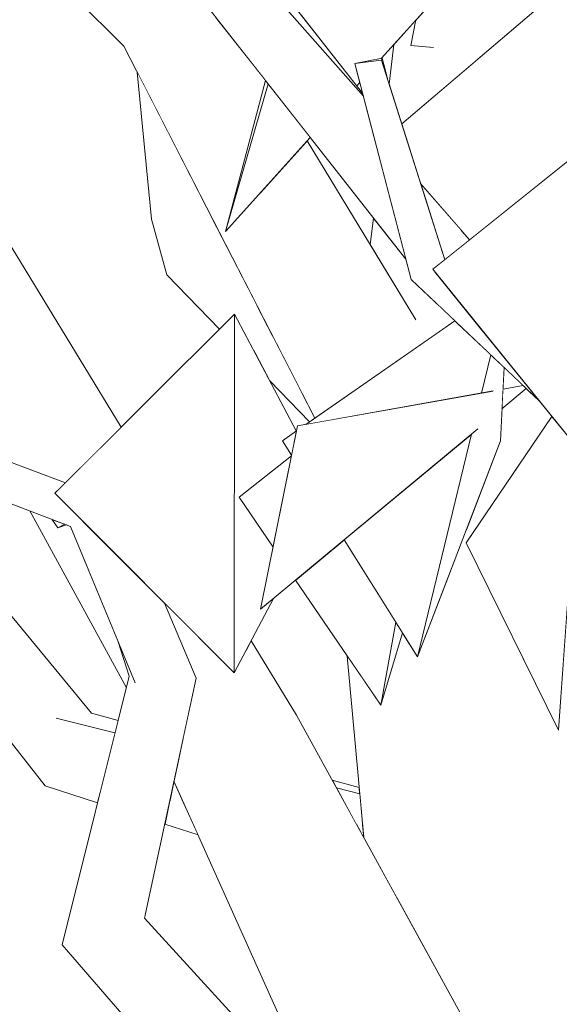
# Model space of a CAD drawing. Extents: x -289599 to -184549, y 66678 to 295474.
# Tile 255 of 256: x -263879 to -263803, y 71575 to 71714. Entities that reach past the tile are written whole.
import ezdxf

# ---------------------------------------------------------------- set-up
doc = ezdxf.new("R2010")
doc.units = 0
doc.header["$MEASUREMENT"] = 0
doc.linetypes.add('Wipeout_Contour', pattern=[1000, 0, -1000])
doc.layers.add('arch drzewa', color=8, linetype='Continuous')
doc.layers.add('arch drzewa_Nr_Pióra__4', color=8, linetype='Continuous', lineweight=9)

msp = doc.modelspace()

# ---------------------------------------------------------------- wipeouts: each hides what was drawn before it
at = {"color": 254, "linetype": 'Wipeout_Contour', "lineweight": 0, "ltscale": 1923922.706286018}
msp.add_wipeout([(-263843.79, 71719.12), (-263845.04, 71719.53), (-263830.36, 71702.89), (-263830.47, 71703.3), (-263842.33, 71718.42), (-263842.62, 71718.05)], dxfattribs=at).dxf.layer = 'arch drzewa'
at = {"color": 254, "linetype": 'Wipeout_Contour', "lineweight": 0, "ltscale": 1282500.579222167}
msp.add_wipeout([(-263816.62, 71684.07), (-263819.34, 71681.25), (-263818.92, 71679.92), (-263815.44, 71682.72)], dxfattribs=at).dxf.layer = 'arch drzewa'
at = {"color": 254, "linetype": 'Wipeout_Contour', "lineweight": 0, "ltscale": 961874.820759}
msp.add_wipeout([(-263820.34, 71678.23), (-263823.64, 71677.15), (-263813.39, 71669.65)], dxfattribs=at).dxf.layer = 'arch drzewa'
at = {"color": 254, "linetype": 'Wipeout_Contour', "lineweight": 0, "ltscale": 961964.482471}
msp.add_wipeout([(-263848.52, 71621.87), (-263873.68, 71647.1), (-263848.46, 71672.28)], dxfattribs=at).dxf.layer = 'arch drzewa'
at = {"color": 254, "linetype": 'Wipeout_Contour', "lineweight": 0, "ltscale": 961858.415226}
msp.add_wipeout([(-263825.8, 71628.99), (-263827.91, 71617.33), (-263824.87, 71627.51)], dxfattribs=at).dxf.layer = 'arch drzewa'

# ---------------------------------------------------------------- next in the draw order: wipeouts: each hides what was drawn before it
at = {"color": 254, "linetype": 'Wipeout_Contour', "lineweight": 0, "ltscale": 1282610.154263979}
msp.add_wipeout([(-263851.88, 71715), (-263828.68, 71696.46), (-263830.36, 71702.89), (-263845.04, 71719.53)], dxfattribs=at).dxf.layer = 'arch drzewa'
at = {"color": 254, "linetype": 'Wipeout_Contour', "lineweight": 0, "ltscale": 961883.388143}
msp.add_wipeout([(-263822.32, 71690.65), (-263819.34, 71681.25), (-263816.62, 71684.07)], dxfattribs=at).dxf.layer = 'arch drzewa'
at = {"color": 254, "linetype": 'Wipeout_Contour', "lineweight": 0, "ltscale": 961856.25428}
msp.add_wipeout([(-263823.64, 71677.15), (-263805.64, 71660.08), (-263813.39, 71669.65)], dxfattribs=at).dxf.layer = 'arch drzewa'
at = {"color": 254, "linetype": 'Wipeout_Contour', "lineweight": 0, "ltscale": 3206417.172304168}
msp.add_wipeout([(-263848.52, 71621.87), (-263842.98, 71632.32), (-263844.79, 71630.82), (-263843.04, 71639.54), (-263847.82, 71646.55), (-263840.47, 71652.35), (-263840.45, 71652.44), (-263841.74, 71654.49), (-263839.78, 71655.86), (-263848.46, 71672.28)], dxfattribs=at).dxf.layer = 'arch drzewa'
at = {"color": 254, "linetype": 'Wipeout_Contour', "lineweight": 0, "ltscale": 1282733.386731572}
msp.add_wipeout([(-263895.62, 71657.41), (-263900.05, 71653.36), (-263873.29, 71647.49), (-263872.22, 71648.56)], dxfattribs=at).dxf.layer = 'arch drzewa'

# ---------------------------------------------------------------- next in the draw order: wipeouts: each hides what was drawn before it
at = {"color": 254, "linetype": 'Wipeout_Contour', "lineweight": 0, "ltscale": 961937.721528}
msp.add_wipeout([(-263851.88, 71715), (-263824.38, 71679.99), (-263828.68, 71696.46)], dxfattribs=at).dxf.layer = 'arch drzewa'
at = {"color": 254, "linetype": 'Wipeout_Contour', "lineweight": 0, "ltscale": 1282495.17833473}
msp.add_wipeout([(-263817.51, 71671.33), (-263838.45, 71656.78), (-263813.76, 71661.19), (-263812.46, 71666.54)], dxfattribs=at).dxf.layer = 'arch drzewa'
at = {"color": 254, "linetype": 'Wipeout_Contour', "lineweight": 0, "ltscale": 961925.34512}
msp.add_wipeout([(-263847.82, 71646.55), (-263843.04, 71639.54), (-263840.47, 71652.35)], dxfattribs=at).dxf.layer = 'arch drzewa'

# ---------------------------------------------------------------- next in the draw order: wipeouts: each hides what was drawn before it
at = {"color": 254, "linetype": 'Wipeout_Contour', "lineweight": 0, "ltscale": 961922.815595}
msp.add_wipeout([(-263827.74, 71708.25), (-263827.81, 71707.96), (-263826.99, 71705.38)], dxfattribs=at).dxf.layer = 'arch drzewa'
at = {"color": 254, "linetype": 'Wipeout_Contour', "lineweight": 0, "ltscale": 961970.109195}
msp.add_wipeout([(-263849.72, 71683.87), (-263843.75, 71704.65), (-263844.11, 71705.11)], dxfattribs=at).dxf.layer = 'arch drzewa'
at = {"color": 254, "linetype": 'Wipeout_Contour', "lineweight": 0, "ltscale": 961922.292111}
msp.add_wipeout([(-263841.74, 71654.49), (-263840.45, 71652.44), (-263839.76, 71655.87)], dxfattribs=at).dxf.layer = 'arch drzewa'
at = {"color": 254, "linetype": 'Wipeout_Contour', "lineweight": 0, "ltscale": 1282504.837257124}
msp.add_wipeout([(-263833.04, 71640.58), (-263839.88, 71634.9), (-263827.91, 71617.33), (-263825.8, 71628.99)], dxfattribs=at).dxf.layer = 'arch drzewa'

# ---------------------------------------------------------------- next in the draw order: wipeouts: each hides what was drawn before it
at = {"color": 254, "linetype": 'Wipeout_Contour', "lineweight": 0, "ltscale": 1282538.880955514}
msp.add_wipeout([(-263827.81, 71707.96), (-263831.56, 71707.49), (-263819.03, 71679.83), (-263818.92, 71679.92)], dxfattribs=at).dxf.layer = 'arch drzewa'
at = {"color": 254, "linetype": 'Wipeout_Contour', "lineweight": 0, "ltscale": 961862.248624}
msp.add_wipeout([(-263833.04, 71640.58), (-263822.76, 71624.13), (-263815.16, 71655.43)], dxfattribs=at).dxf.layer = 'arch drzewa'

# ---------------------------------------------------------------- next in the draw order: wipeouts: each hides what was drawn before it
at = {"color": 254, "linetype": 'Wipeout_Contour', "lineweight": 0, "ltscale": 1603155.752459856}
msp.add_wipeout([(-263831.56, 71707.49), (-263823.64, 71677.15), (-263820.34, 71678.23), (-263820.61, 71678.57), (-263819.03, 71679.83)], dxfattribs=at).dxf.layer = 'arch drzewa'
at = {"color": 254, "linetype": 'Wipeout_Contour', "lineweight": 0, "ltscale": 2564923.940813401}
msp.add_wipeout([(-263815.16, 71655.43), (-263822.76, 71624.13), (-263811.11, 71654.49), (-263810.6, 71664.78), (-263812.46, 71666.54), (-263813.76, 71661.19), (-263812.14, 71661.47), (-263814.29, 71656.14)], dxfattribs=at).dxf.layer = 'arch drzewa'

# ---------------------------------------------------------------- next in the draw order: wipeouts: each hides what was drawn before it
at = {"color": 254, "linetype": 'Wipeout_Contour', "lineweight": 0, "ltscale": 961928.572078}
msp.add_wipeout([(-263831.56, 71707.49), (-263827.81, 71707.96), (-263827.74, 71708.25)], dxfattribs=at).dxf.layer = 'arch drzewa'
at = {"color": 254, "linetype": 'Wipeout_Contour', "lineweight": 0, "ltscale": 1282448.044729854}
msp.add_wipeout([(-263810.89, 71658.97), (-263807.47, 71661.81), (-263807.91, 71662.23), (-263810.75, 71661.72)], dxfattribs=at).dxf.layer = 'arch drzewa'
at = {"color": 254, "linetype": 'Wipeout_Contour', "lineweight": 0, "ltscale": 1282509.942757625}
msp.add_wipeout([(-263844.79, 71630.82), (-263814.29, 71656.14), (-263812.14, 71661.47), (-263839.62, 71656.57)], dxfattribs=at).dxf.layer = 'arch drzewa'

# ---------------------------------------------------------------- next in the draw order: linework, layer by layer
at = {"layer": 'arch drzewa_Nr_Pióra__4', "linetype": 'Continuous'}
for p, q in [((-263841.74, 71654.49), (-263839.76, 71655.87)), ((-263840.45, 71652.44), (-263841.74, 71654.49)), ((-263847.82, 71646.55), (-263840.47, 71652.35)), ((-263843.04, 71639.54), (-263847.82, 71646.55))]:
    msp.add_line(p, q, dxfattribs=at)

# ---------------------------------------------------------------- next in the draw order: wipeouts: each hides what was drawn before it
at = {"color": 254, "linetype": 'Wipeout_Contour', "lineweight": 0, "ltscale": 1923858.75025459}
msp.add_wipeout([(-263813.09, 71724.59), (-263839.06, 71714.25), (-263831.29, 71704.35), (-263830.87, 71704.83), (-263831.56, 71707.49), (-263827.8, 71708.24)], dxfattribs=at).dxf.layer = 'arch drzewa'
at = {"color": 254, "linetype": 'Wipeout_Contour', "lineweight": 0, "ltscale": 961831.871201}
msp.add_wipeout([(-263797.34, 71649.83), (-263820.61, 71678.57), (-263793.74, 71700.1)], dxfattribs=at).dxf.layer = 'arch drzewa'

# ---------------------------------------------------------------- next in the draw order: wipeouts: each hides what was drawn before it
at = {"color": 254, "linetype": 'Wipeout_Contour', "lineweight": 0, "ltscale": 1603123.263510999}
msp.add_wipeout([(-263824.96, 71698.99), (-263822.32, 71690.65), (-263815.44, 71682.72), (-263802.7, 71692.93), (-263800.81, 71719.59)], dxfattribs=at).dxf.layer = 'arch drzewa'
at = {"color": 254, "linetype": 'Wipeout_Contour', "lineweight": 0, "ltscale": 961961.522677}
msp.add_wipeout([(-263849.72, 71683.87), (-263837.82, 71697.1), (-263843.75, 71704.65)], dxfattribs=at).dxf.layer = 'arch drzewa'
at = {"color": 254, "linetype": 'Wipeout_Contour', "lineweight": 0, "ltscale": 961871.758031}
msp.add_wipeout([(-263817.51, 71671.33), (-263819.9, 71673.6), (-263819.89, 71669.68)], dxfattribs=at).dxf.layer = 'arch drzewa'
at = {"color": 254, "linetype": 'Wipeout_Contour', "lineweight": 0, "ltscale": 1282415.315822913}
msp.add_wipeout([(-263815.93, 71640.16), (-263802.97, 71613.84), (-263800.12, 71653.26), (-263803.88, 71657.9)], dxfattribs=at).dxf.layer = 'arch drzewa'

# ---------------------------------------------------------------- next in the draw order: wipeouts: each hides what was drawn before it
at = {"color": 254, "linetype": 'Wipeout_Contour', "lineweight": 0, "ltscale": 1282516.416211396}
msp.add_wipeout([(-263811.55, 71741.49), (-263814.31, 71708.08), (-263806.76, 71714.52), (-263808.62, 71740.65)], dxfattribs=at).dxf.layer = 'arch drzewa'
at = {"color": 254, "linetype": 'Wipeout_Contour', "lineweight": 0, "ltscale": 961976.344801}
msp.add_wipeout([(-263851.48, 71685.53), (-263860.12, 71685.62), (-263845.27, 71673.45)], dxfattribs=at).dxf.layer = 'arch drzewa'
at = {"color": 254, "linetype": 'Wipeout_Contour', "lineweight": 0, "ltscale": 2885671.892833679}
msp.add_wipeout([(-263828.93, 71685.78), (-263829.38, 71682.01), (-263823.1, 71671.67), (-263825.58, 71667.97), (-263826.64, 71664.99), (-263819.89, 71669.68), (-263819.9, 71673.6), (-263823.64, 71677.15), (-263824.38, 71679.99)], dxfattribs=at).dxf.layer = 'arch drzewa'
at = {"color": 254, "linetype": 'Wipeout_Contour', "lineweight": 0, "ltscale": 3847206.776173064}
msp.add_wipeout([(-263815.93, 71641.92), (-263818.53, 71635.15), (-263804.94, 71565.46), (-263793.6, 71577.92), (-263800.29, 71631.94), (-263801.81, 71629.91), (-263802.97, 71613.84), (-263807.27, 71622.59), (-263811.18, 71617.36), (-263807.98, 71624.02), (-263815.93, 71640.16), (-263814.67, 71642.01)], dxfattribs=at).dxf.layer = 'arch drzewa'

# ---------------------------------------------------------------- next in the draw order: linework, layer by layer
at = {"layer": 'arch drzewa_Nr_Pióra__4', "linetype": 'Continuous'}
for p, q in [((-263815.44, 71682.72), (-263822.32, 71690.65)), ((-263800.12, 71653.26), (-263802.97, 71613.84))]:
    msp.add_line(p, q, dxfattribs=at)

# ---------------------------------------------------------------- next in the draw order: wipeouts: each hides what was drawn before it
at = {"color": 254, "linetype": 'Wipeout_Contour', "lineweight": 0, "ltscale": 2244430.155672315}
msp.add_wipeout([(-263817.79, 71719.36), (-263820.02, 71711.45), (-263820, 71703.23), (-263814.31, 71708.08), (-263811.55, 71741.49), (-263816.72, 71723.18), (-263813.09, 71724.59)], dxfattribs=at).dxf.layer = 'arch drzewa'
at = {"color": 254, "linetype": 'Wipeout_Contour', "lineweight": 0, "ltscale": 961964.193187}
msp.add_wipeout([(-263860.12, 71685.62), (-263843.03, 71669.09), (-263845.27, 71673.45)], dxfattribs=at).dxf.layer = 'arch drzewa'
at = {"color": 254, "linetype": 'Wipeout_Contour', "lineweight": 0, "ltscale": 2244276.115334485}
msp.add_wipeout([(-263815.93, 71641.92), (-263814.67, 71642.01), (-263803.88, 71657.9), (-263805.64, 71660.08), (-263807.47, 71661.81), (-263810.89, 71658.97), (-263811.11, 71654.49)], dxfattribs=at).dxf.layer = 'arch drzewa'
at = {"color": 254, "linetype": 'Wipeout_Contour', "lineweight": 0, "ltscale": 2244156.176214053}
msp.add_wipeout([(-263818.53, 71635.15), (-263818.95, 71634.05), (-263810.19, 71555.4), (-263807.05, 71561.88), (-263807.01, 71561.99), (-263805.76, 71564.56), (-263804.94, 71565.46)], dxfattribs=at).dxf.layer = 'arch drzewa'

# ---------------------------------------------------------------- next in the draw order: linework, layer by layer
at = {"layer": 'arch drzewa_Nr_Pióra__4', "linetype": 'Continuous'}
for p, q in [((-263812.46, 71666.54), (-263813.76, 71661.19)), ((-263815.93, 71640.16), (-263803.88, 71657.9))]:
    msp.add_line(p, q, dxfattribs=at)

# ---------------------------------------------------------------- next in the draw order: wipeouts: each hides what was drawn before it
at = {"color": 254, "linetype": 'Wipeout_Contour', "lineweight": 0, "ltscale": 2565095.885391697}
msp.add_wipeout([(-263826.07, 71710.16), (-263826.73, 71704.56), (-263824.96, 71698.99), (-263820, 71703.23), (-263820.02, 71711.45), (-263820.61, 71709.74), (-263823.71, 71710.01), (-263822.97, 71713.61)], dxfattribs=at).dxf.layer = 'arch drzewa'
at = {"color": 254, "linetype": 'Wipeout_Contour', "lineweight": 0, "ltscale": 2244573.96073301}
msp.add_wipeout([(-263860.12, 71685.62), (-263857.95, 71677.8), (-263849.88, 71670.86), (-263848.46, 71672.28), (-263845.91, 71667.44), (-263839.22, 71661.69), (-263843.03, 71669.09)], dxfattribs=at).dxf.layer = 'arch drzewa'
at = {"color": 254, "linetype": 'Wipeout_Contour', "lineweight": 0, "ltscale": 961838.184321}
msp.add_wipeout([(-263810.6, 71664.78), (-263810.75, 71661.72), (-263807.91, 71662.23)], dxfattribs=at).dxf.layer = 'arch drzewa'
at = {"color": 254, "linetype": 'Wipeout_Contour', "lineweight": 0, "ltscale": 3526655.738485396}
msp.add_wipeout([(-263830.87, 71621.68), (-263825.59, 71590.18), (-263812.01, 71565.49), (-263814.92, 71560.35), (-263818.46, 71547.64), (-263817.3, 71540.71), (-263810.19, 71555.4), (-263818.95, 71634.05), (-263822.76, 71624.13), (-263824.87, 71627.51), (-263827.91, 71617.33)], dxfattribs=at).dxf.layer = 'arch drzewa'

# ---------------------------------------------------------------- next in the draw order: linework, layer by layer
at = {"layer": 'arch drzewa_Nr_Pióra__4', "linetype": 'Continuous'}
for p, q in [((-263820.61, 71678.57), (-263793.74, 71700.1)), ((-263797.34, 71649.83), (-263820.61, 71678.57)), ((-263811.11, 71654.49), (-263810.6, 71664.78)), ((-263807.47, 71661.81), (-263810.89, 71658.97)), ((-263810.75, 71661.72), (-263807.91, 71662.23)), ((-263815.16, 71655.43), (-263822.76, 71624.13))]:
    msp.add_line(p, q, dxfattribs=at)

# ---------------------------------------------------------------- next in the draw order: wipeouts: each hides what was drawn before it
at = {"color": 254, "linetype": 'Wipeout_Contour', "lineweight": 0, "ltscale": 1603180.278372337}
msp.add_wipeout([(-263823.71, 71710.01), (-263820.61, 71709.74), (-263820.02, 71711.45), (-263817.79, 71719.36), (-263822.97, 71713.61)], dxfattribs=at).dxf.layer = 'arch drzewa'
at = {"color": 254, "linetype": 'Wipeout_Contour', "lineweight": 0, "ltscale": 962000.166698}
msp.add_wipeout([(-263862.13, 71706.26), (-263860.12, 71685.62), (-263851.48, 71685.53)], dxfattribs=at).dxf.layer = 'arch drzewa'
at = {"color": 254, "linetype": 'Wipeout_Contour', "lineweight": 0, "ltscale": 961971.562628}
msp.add_wipeout([(-263857.95, 71677.8), (-263850.56, 71670.18), (-263849.88, 71670.86)], dxfattribs=at).dxf.layer = 'arch drzewa'
at = {"color": 254, "linetype": 'Wipeout_Contour', "lineweight": 0, "ltscale": 1603213.072745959}
msp.add_wipeout([(-263839.22, 71661.69), (-263845.91, 71667.44), (-263843.51, 71662.91), (-263837.92, 71657.15), (-263837.16, 71657.68)], dxfattribs=at).dxf.layer = 'arch drzewa'
at = {"color": 254, "linetype": 'Wipeout_Contour', "lineweight": 0, "ltscale": 1282475.625317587}
msp.add_wipeout([(-263830.87, 71621.68), (-263832.62, 71624.24), (-263830.31, 71598.76), (-263825.59, 71590.18)], dxfattribs=at).dxf.layer = 'arch drzewa'
at = {"color": 254, "linetype": 'Wipeout_Contour', "lineweight": 0, "ltscale": 961805.490828}
msp.add_wipeout([(-263811.18, 71617.36), (-263807.27, 71622.59), (-263807.94, 71623.93)], dxfattribs=at).dxf.layer = 'arch drzewa'
at = {"color": 254, "linetype": 'Wipeout_Contour', "lineweight": 0, "ltscale": 1282473.861692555}
msp.add_wipeout([(-263868.9, 71580.42), (-263818.44, 71536.28), (-263817.31, 71539.58), (-263861.08, 71587.39)], dxfattribs=at).dxf.layer = 'arch drzewa'

# ---------------------------------------------------------------- next in the draw order: linework, layer by layer
at = {"layer": 'arch drzewa_Nr_Pióra__4', "linetype": 'Continuous'}
for p, q in [((-263823.71, 71710.01), (-263822.97, 71713.61)), ((-263820.49, 71709.73), (-263823.71, 71710.01)), ((-263822.76, 71624.13), (-263833.04, 71640.58)), ((-263825.8, 71628.99), (-263827.91, 71617.33)), ((-263827.91, 71617.33), (-263824.87, 71627.51))]:
    msp.add_line(p, q, dxfattribs=at)

# ---------------------------------------------------------------- next in the draw order: wipeouts: each hides what was drawn before it
at = {"color": 254, "linetype": 'Wipeout_Contour', "lineweight": 0, "ltscale": 961806.725246}
msp.add_wipeout([(-263807.98, 71624.02), (-263811.18, 71617.36), (-263807.94, 71623.93)], dxfattribs=at).dxf.layer = 'arch drzewa'
at = {"color": 254, "linetype": 'Wipeout_Contour', "lineweight": 0, "ltscale": 961942.579624}
msp.add_wipeout([(-263853.86, 71621.13), (-263862.43, 71620.45), (-263861.08, 71587.39)], dxfattribs=at).dxf.layer = 'arch drzewa'
at = {"color": 254, "linetype": 'Wipeout_Contour', "lineweight": 0, "ltscale": 1282484.160734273}
msp.add_wipeout([(-263834.74, 71606.81), (-263834.14, 71605.72), (-263830.87, 71604.9), (-263830.94, 71605.75)], dxfattribs=at).dxf.layer = 'arch drzewa'
at = {"color": 254, "linetype": 'Wipeout_Contour', "lineweight": 0, "ltscale": 3205893.700327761}
msp.add_wipeout([(-263868.9, 71580.42), (-263807.19, 71514.13), (-263805.74, 71514.72), (-263809.33, 71528.31), (-263810.37, 71529.22), (-263811.54, 71525.77), (-263814.91, 71525.92), (-263819.79, 71532.22), (-263819.22, 71533.54), (-263818.44, 71536.28)], dxfattribs=at).dxf.layer = 'arch drzewa'

# ---------------------------------------------------------------- next in the draw order: linework, layer by layer
at = {"layer": 'arch drzewa_Nr_Pióra__4', "linetype": 'Continuous'}
msp.add_line((-263822.76, 71624.13), (-263811.11, 71654.49), dxfattribs=at)

# ---------------------------------------------------------------- next in the draw order: wipeouts: each hides what was drawn before it
at = {"color": 254, "linetype": 'Wipeout_Contour', "lineweight": 0, "ltscale": 961931.786298}
msp.add_wipeout([(-263856.96, 71606.65), (-263857.56, 71603.83), (-263855.58, 71603.59)], dxfattribs=at).dxf.layer = 'arch drzewa'
at = {"color": 254, "linetype": 'Wipeout_Contour', "lineweight": 0, "ltscale": 1282478.073438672}
msp.add_wipeout([(-263834.14, 71605.72), (-263831.33, 71600.61), (-263830.47, 71600.5), (-263830.87, 71604.9)], dxfattribs=at).dxf.layer = 'arch drzewa'
at = {"color": 254, "linetype": 'Wipeout_Contour', "lineweight": 0, "ltscale": 961877.59777}
msp.add_wipeout([(-263868.9, 71580.42), (-263872.69, 71583.65), (-263807.19, 71514.13)], dxfattribs=at).dxf.layer = 'arch drzewa'

# ---------------------------------------------------------------- next in the draw order: wipeouts: each hides what was drawn before it
at = {"color": 254, "linetype": 'Wipeout_Contour', "lineweight": 0, "ltscale": 961947.569897}
msp.add_wipeout([(-263868.9, 71580.42), (-263861.08, 71587.39), (-263862.43, 71620.45)], dxfattribs=at).dxf.layer = 'arch drzewa'
at = {"color": 254, "linetype": 'Wipeout_Contour', "lineweight": 0, "ltscale": 2564596.305321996}
msp.add_wipeout([(-263769.46, 71605.24), (-263807.01, 71561.99), (-263799.54, 71561.19), (-263793.37, 71570.23), (-263794.52, 71570.53), (-263795.5, 71571.42), (-263794.24, 71573.07), (-263791.83, 71572.48)], dxfattribs=at).dxf.layer = 'arch drzewa'
at = {"color": 254, "linetype": 'Wipeout_Contour', "lineweight": 0, "ltscale": 1282571.24624522}
msp.add_wipeout([(-263858.25, 71600.6), (-263853.57, 71599.1), (-263855.58, 71603.59), (-263857.56, 71603.83)], dxfattribs=at).dxf.layer = 'arch drzewa'
at = {"color": 254, "linetype": 'Wipeout_Contour', "lineweight": 0, "ltscale": 961853.440472}
msp.add_wipeout([(-263831.33, 71600.61), (-263830.31, 71598.76), (-263830.47, 71600.5)], dxfattribs=at).dxf.layer = 'arch drzewa'

# ---------------------------------------------------------------- next in the draw order: wipeouts: each hides what was drawn before it
at = {"color": 254, "linetype": 'Wipeout_Contour', "lineweight": 0, "ltscale": 961958.318255}
msp.add_wipeout([(-263868.9, 71580.42), (-263862.43, 71620.45), (-263863.26, 71621.43)], dxfattribs=at).dxf.layer = 'arch drzewa'
at = {"color": 254, "linetype": 'Wipeout_Contour', "lineweight": 0, "ltscale": 1923748.259759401}
msp.add_wipeout([(-263856.45, 71609.03), (-263856.53, 71608.64), (-263814.92, 71560.35), (-263812.01, 71565.49), (-263839.76, 71615.93), (-263855.68, 71612.6)], dxfattribs=at).dxf.layer = 'arch drzewa'
at = {"color": 254, "linetype": 'Wipeout_Contour', "lineweight": 0, "ltscale": 961739.266989}
msp.add_wipeout([(-263807.01, 71561.99), (-263784.18, 71588.28), (-263805.76, 71564.56)], dxfattribs=at).dxf.layer = 'arch drzewa'

# ---------------------------------------------------------------- next in the draw order: linework, layer by layer
at = {"layer": 'arch drzewa_Nr_Pióra__4', "linetype": 'Continuous'}
msp.add_line((-263802.97, 71613.84), (-263815.93, 71640.16), dxfattribs=at)

# ---------------------------------------------------------------- next in the draw order: wipeouts: each hides what was drawn before it
at = {"color": 254, "linetype": 'Wipeout_Contour', "lineweight": 0, "ltscale": 961908.677589}
msp.add_wipeout([(-263846.12, 71626.39), (-263846.79, 71625.13), (-263839.76, 71615.93)], dxfattribs=at).dxf.layer = 'arch drzewa'
at = {"color": 254, "linetype": 'Wipeout_Contour', "lineweight": 0, "ltscale": 961958.513841}
msp.add_wipeout([(-263872.69, 71583.65), (-263868.9, 71580.42), (-263863.26, 71621.43)], dxfattribs=at).dxf.layer = 'arch drzewa'
at = {"color": 254, "linetype": 'Wipeout_Contour', "lineweight": 0, "ltscale": 1923681.912201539}
msp.add_wipeout([(-263856.53, 71608.64), (-263856.96, 71606.65), (-263836.06, 71560.06), (-263820.4, 71542.95), (-263818.46, 71547.64), (-263814.92, 71560.35)], dxfattribs=at).dxf.layer = 'arch drzewa'

# ---------------------------------------------------------------- next in the draw order: linework, layer by layer
at = {"layer": 'arch drzewa_Nr_Pióra__4', "linetype": 'Continuous'}
for p, q in [((-263830.31, 71598.76), (-263832.62, 71624.24)), ((-263836.06, 71560.06), (-263856.96, 71606.65)), ((-263830.94, 71605.75), (-263834.74, 71606.81)), ((-263830.87, 71604.9), (-263834.14, 71605.72)), ((-263853.57, 71599.1), (-263858.25, 71600.6)), ((-263817.3, 71539.57), (-263861.08, 71587.39)), ((-263818.82, 71521.55), (-263872.69, 71583.65))]:
    msp.add_line(p, q, dxfattribs=at)

# ---------------------------------------------------------------- next in the draw order: wipeouts: each hides what was drawn before it
at = {"color": 254, "linetype": 'Wipeout_Contour', "lineweight": 0, "ltscale": 1282631.318921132}
msp.add_wipeout([(-263871.48, 71642.45), (-263853.86, 71621.13), (-263858.28, 71631.66), (-263869.74, 71643.16)], dxfattribs=at).dxf.layer = 'arch drzewa'
at = {"color": 254, "linetype": 'Wipeout_Contour', "lineweight": 0, "ltscale": 1282630.911411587}
msp.add_wipeout([(-263873.53, 71615.51), (-263865.25, 71613.45), (-263864.82, 71615.18), (-263868.54, 71616.22)], dxfattribs=at).dxf.layer = 'arch drzewa'

# ---------------------------------------------------------------- next in the draw order: wipeouts: each hides what was drawn before it
at = {"color": 254, "linetype": 'Wipeout_Contour', "lineweight": 0, "ltscale": 961966.349005}
msp.add_wipeout([(-263871.48, 71642.45), (-263862.43, 71620.45), (-263853.86, 71621.13)], dxfattribs=at).dxf.layer = 'arch drzewa'
at = {"color": 254, "linetype": 'Wipeout_Contour', "lineweight": 0, "ltscale": 1282633.993456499}
msp.add_wipeout([(-263875.08, 71605.98), (-263867.36, 71605.03), (-263865.25, 71613.45), (-263873.53, 71615.51)], dxfattribs=at).dxf.layer = 'arch drzewa'

# ---------------------------------------------------------------- next in the draw order: wipeouts: each hides what was drawn before it
at = {"color": 254, "linetype": 'Wipeout_Contour', "lineweight": 0, "ltscale": 1603374.494458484}
msp.add_wipeout([(-263900.05, 71653.36), (-263871.48, 71642.45), (-263869.74, 71643.16), (-263873.68, 71647.1), (-263873.29, 71647.49)], dxfattribs=at).dxf.layer = 'arch drzewa'
at = {"color": 254, "linetype": 'Wipeout_Contour', "lineweight": 0, "ltscale": 962033.103003}
msp.add_wipeout([(-263868.54, 71616.22), (-263889.29, 71641.31), (-263895.3, 71640.5)], dxfattribs=at).dxf.layer = 'arch drzewa'
at = {"color": 254, "linetype": 'Wipeout_Contour', "lineweight": 0, "ltscale": 1923852.189167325}
msp.add_wipeout([(-263858.28, 71631.66), (-263853.86, 71621.13), (-263855.68, 71612.6), (-263839.76, 71615.93), (-263846.79, 71625.13), (-263848.52, 71621.87)], dxfattribs=at).dxf.layer = 'arch drzewa'
at = {"color": 254, "linetype": 'Wipeout_Contour', "lineweight": 0, "ltscale": 961965.235201}
msp.add_wipeout([(-263862.43, 71620.45), (-263864.81, 71626.23), (-263863.26, 71621.43)], dxfattribs=at).dxf.layer = 'arch drzewa'
at = {"color": 254, "linetype": 'Wipeout_Contour', "lineweight": 0, "ltscale": 961971.48697}
msp.add_wipeout([(-263875.08, 71605.98), (-263867.71, 71603.62), (-263867.36, 71605.03)], dxfattribs=at).dxf.layer = 'arch drzewa'

# ---------------------------------------------------------------- next in the draw order: linework, layer by layer
at = {"layer": 'arch drzewa_Nr_Pióra__4', "linetype": 'Continuous'}
for p, q in [((-263844.79, 71630.82), (-263839.62, 71656.57)), ((-263814.26, 71656.17), (-263844.79, 71630.82)), ((-263827.91, 71617.33), (-263839.88, 71634.9)), ((-263853.86, 71621.13), (-263858.28, 71631.66)), ((-263848.52, 71621.87), (-263842.98, 71632.32)), ((-263839.76, 71615.93), (-263846.12, 71626.39)), ((-263861.08, 71587.39), (-263853.86, 71621.13)), ((-263811.91, 71565.3), (-263839.76, 71615.93))]:
    msp.add_line(p, q, dxfattribs=at)

# ---------------------------------------------------------------- next in the draw order: wipeouts: each hides what was drawn before it
at = {"color": 254, "linetype": 'Wipeout_Contour', "lineweight": 0, "ltscale": 2244935.03808953}
msp.add_wipeout([(-263906.84, 71716.74), (-263916.24, 71716.01), (-263867.95, 71652.82), (-263864.39, 71656.38), (-263901.4, 71717.16), (-263906.32, 71716.78), (-263906.6, 71716.52)], dxfattribs=at).dxf.layer = 'arch drzewa'
at = {"color": 254, "linetype": 'Wipeout_Contour', "lineweight": 0, "ltscale": 962009.559493}
msp.add_wipeout([(-263872.02, 71648.76), (-263872.37, 71648.61), (-263872.22, 71648.56)], dxfattribs=at).dxf.layer = 'arch drzewa'
at = {"color": 254, "linetype": 'Wipeout_Contour', "lineweight": 0, "ltscale": 962008.295289}
msp.add_wipeout([(-263874.12, 71643.46), (-263873.27, 71642.26), (-263872.28, 71642.76)], dxfattribs=at).dxf.layer = 'arch drzewa'
at = {"color": 254, "linetype": 'Wipeout_Contour', "lineweight": 0, "ltscale": 962011.803551}
msp.add_wipeout([(-263895.3, 71640.5), (-263873.53, 71615.51), (-263868.54, 71616.22)], dxfattribs=at).dxf.layer = 'arch drzewa'

# ---------------------------------------------------------------- next in the draw order: linework, layer by layer
at = {"layer": 'arch drzewa_Nr_Pióra__4', "linetype": 'Continuous'}
msp.add_line((-263864.82, 71615.18), (-263868.54, 71616.22), dxfattribs=at)

# ---------------------------------------------------------------- next in the draw order: wipeouts: each hides what was drawn before it
at = {"color": 254, "linetype": 'Wipeout_Contour', "lineweight": 0, "ltscale": 1603415.930266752}
msp.add_wipeout([(-263867.95, 71652.82), (-263916.24, 71716.01), (-263881.22, 71651.96), (-263872.37, 71648.61), (-263872.02, 71648.76)], dxfattribs=at).dxf.layer = 'arch drzewa'
at = {"color": 254, "linetype": 'Wipeout_Contour', "lineweight": 0, "ltscale": 1282656.528455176}
msp.add_wipeout([(-263851.05, 71713.94), (-263864.02, 71709.93), (-263847.58, 71691.98), (-263844.11, 71705.11)], dxfattribs=at).dxf.layer = 'arch drzewa'
at = {"color": 254, "linetype": 'Wipeout_Contour', "lineweight": 0, "ltscale": 962006.551}
msp.add_wipeout([(-263873.27, 71642.26), (-263872.06, 71642.67), (-263872.28, 71642.76)], dxfattribs=at).dxf.layer = 'arch drzewa'
at = {"color": 254, "linetype": 'Wipeout_Contour', "lineweight": 0, "ltscale": 962045.921899}
msp.add_wipeout([(-263873.53, 71615.51), (-263895.3, 71640.5), (-263899.02, 71636.6)], dxfattribs=at).dxf.layer = 'arch drzewa'

# ---------------------------------------------------------------- next in the draw order: linework, layer by layer
at = {"layer": 'arch drzewa_Nr_Pióra__4', "linetype": 'Continuous'}
msp.add_line((-263872.22, 71648.56), (-263895.62, 71657.41), dxfattribs=at)

# ---------------------------------------------------------------- next in the draw order: wipeouts: each hides what was drawn before it
at = {"color": 254, "linetype": 'Wipeout_Contour', "lineweight": 0, "ltscale": 1282559.972865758}
msp.add_wipeout([(-263838.25, 71696.62), (-263844.97, 71689.14), (-263825.58, 71667.97), (-263823.1, 71671.67)], dxfattribs=at).dxf.layer = 'arch drzewa'
at = {"color": 254, "linetype": 'Wipeout_Contour', "lineweight": 0, "ltscale": 962018.448538}
msp.add_wipeout([(-263899.02, 71636.6), (-263875.08, 71605.98), (-263873.53, 71615.51)], dxfattribs=at).dxf.layer = 'arch drzewa'

# ---------------------------------------------------------------- next in the draw order: linework, layer by layer
at = {"layer": 'arch drzewa_Nr_Pióra__4', "linetype": 'Continuous'}
for p, q in [((-263805.64, 71660.08), (-263823.64, 71677.15)), ((-263865.25, 71613.45), (-263873.53, 71615.51)), ((-263867.71, 71603.62), (-263875.08, 71605.98))]:
    msp.add_line(p, q, dxfattribs=at)

# ---------------------------------------------------------------- next in the draw order: wipeouts: each hides what was drawn before it
at = {"color": 254, "linetype": 'Wipeout_Contour', "lineweight": 0, "ltscale": 2244541.903679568}
msp.add_wipeout([(-263864.02, 71709.93), (-263837.16, 71657.68), (-263826.64, 71664.99), (-263825.58, 71667.97), (-263844.97, 71689.14), (-263849.72, 71683.87), (-263847.58, 71691.98)], dxfattribs=at).dxf.layer = 'arch drzewa'
at = {"color": 254, "linetype": 'Wipeout_Contour', "lineweight": 0, "ltscale": 2565316.164278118}
msp.add_wipeout([(-263874.12, 71643.46), (-263877.22, 71644.64), (-263863.66, 71619.84), (-263863.26, 71621.43), (-263864.81, 71626.23), (-263871.48, 71642.45), (-263872.06, 71642.67), (-263873.27, 71642.26)], dxfattribs=at).dxf.layer = 'arch drzewa'

# ---------------------------------------------------------------- next in the draw order: linework, layer by layer
at = {"layer": 'arch drzewa_Nr_Pióra__4', "linetype": 'Continuous'}
for p, q in [((-263813.09, 71724.59), (-263827.8, 71708.24)), ((-263830.36, 71702.89), (-263845.04, 71719.53)), ((-263830.47, 71703.3), (-263842.33, 71718.42)), ((-263824.96, 71698.99), (-263800.81, 71719.59)), ((-263826.73, 71704.56), (-263826.07, 71710.16)), ((-263831.56, 71707.49), (-263827.74, 71708.25)), ((-263827.81, 71707.96), (-263831.56, 71707.49)), ((-263823.64, 71677.15), (-263831.56, 71707.49)), ((-263827.74, 71708.25), (-263827.81, 71707.96)), ((-263818.92, 71679.92), (-263827.81, 71707.96)), ((-263826.99, 71705.38), (-263827.74, 71708.25)), ((-263860.12, 71685.62), (-263862.13, 71706.26)), ((-263849.72, 71683.87), (-263844.11, 71705.11)), ((-263849.72, 71683.87), (-263843.75, 71704.65)), ((-263830.87, 71704.83), (-263831.29, 71704.35)), ((-263837.82, 71697.1), (-263849.72, 71683.87)), ((-263823, 71671.49), (-263838.25, 71696.62)), ((-263860.12, 71685.62), (-263857.95, 71677.8)), ((-263829.38, 71682.01), (-263828.93, 71685.78)), ((-263850.56, 71670.18), (-263857.95, 71677.8)), ((-263873.68, 71647.1), (-263848.46, 71672.28)), ((-263848.46, 71672.28), (-263848.52, 71621.87)), ((-263839.78, 71655.86), (-263848.46, 71672.28)), ((-263838.45, 71656.78), (-263817.51, 71671.33)), ((-263837.92, 71657.15), (-263843.51, 71662.91)), ((-263839.62, 71656.57), (-263812.12, 71661.48)), ((-263871.48, 71642.45), (-263900.05, 71653.36)), ((-263848.52, 71621.87), (-263873.68, 71647.1)), ((-263863.66, 71619.84), (-263877.22, 71644.64)), ((-263873.27, 71642.26), (-263874.12, 71643.46)), ((-263872.28, 71642.76), (-263873.27, 71642.26)), ((-263873.27, 71642.26), (-263872.06, 71642.67)), ((-263862.43, 71620.45), (-263871.48, 71642.45)), ((-263868.54, 71616.22), (-263889.29, 71641.31)), ((-263875.08, 71605.98), (-263899.02, 71636.6)), ((-263863.26, 71621.43), (-263864.81, 71626.23)), ((-263872.69, 71583.65), (-263863.26, 71621.43))]:
    msp.add_line(p, q, dxfattribs=at)

# ---------------------------------------------------------------- next in the draw order: wipeouts: each hides what was drawn before it
at = {"color": 254, "linetype": 'Wipeout_Contour', "lineweight": 0, "ltscale": 1282712.327589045}
msp.add_wipeout([(-263851.88, 71715), (-263885.07, 71730.95), (-263864.02, 71709.93), (-263851.05, 71713.94)], dxfattribs=at).dxf.layer = 'arch drzewa'

# ---------------------------------------------------------------- next in the draw order: linework, layer by layer
at = {"layer": 'arch drzewa_Nr_Pióra__4', "linetype": 'Continuous'}
for p, q in [((-263864.02, 71709.93), (-263885.07, 71730.95)), ((-263864.39, 71656.38), (-263901.4, 71717.16)), ((-263824.38, 71679.99), (-263851.88, 71715)), ((-263837.16, 71657.68), (-263864.02, 71709.93))]:
    msp.add_line(p, q, dxfattribs=at)

doc.saveas('drawing.dxf')
